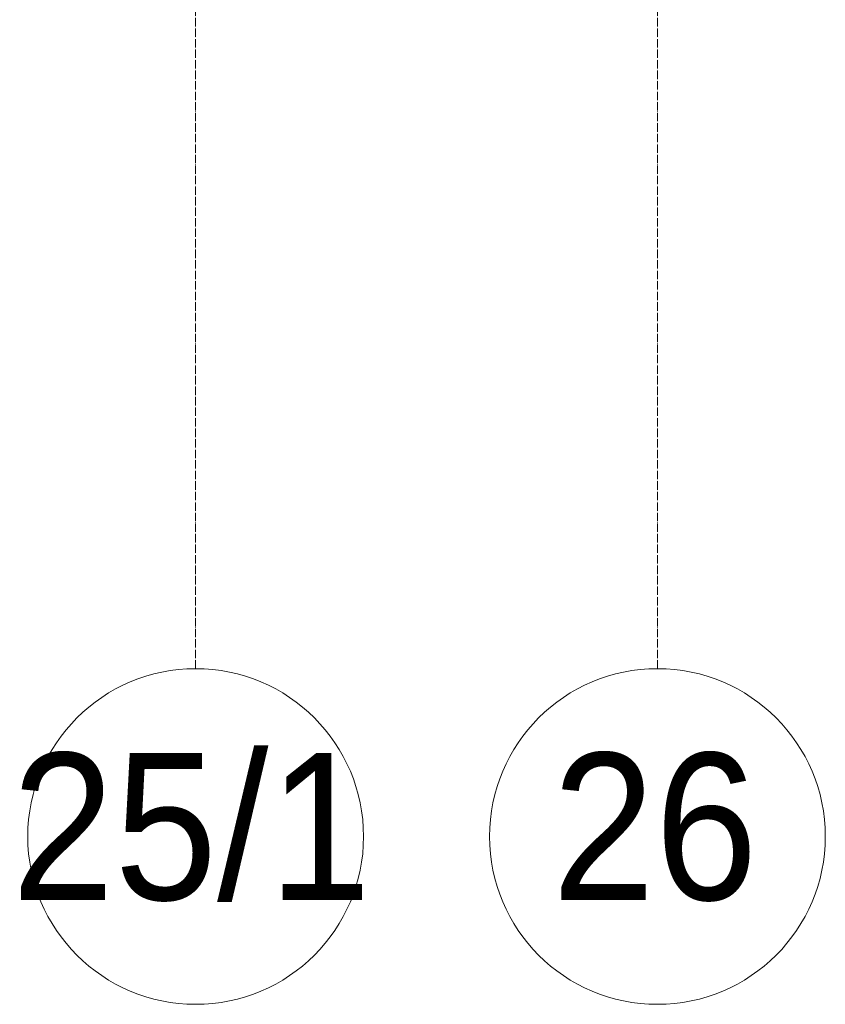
# Model space of a CAD drawing. Header units: millimetres. Extents: x 5617 to 110067, y 7718 to 195801.
# Tile 3 of 81: x 35344 to 37263, y 11226 to 13573. Entities that reach past the tile are written whole.
import ezdxf

# ---------------------------------------------------------------- set-up
doc = ezdxf.new("R2010")
doc.units = ezdxf.units.MM
doc.linetypes.add('Линия сетки', pattern=[25, 20, -2.5, 0, -2.5])
doc.layers.add('Оси', color=7, linetype='Continuous', lineweight=9)
doc.styles.add('Arial_1', font='arial.ttf', dxfattribs={"width": 0.9, "height": 350})

# ---------------------------------------------------------------- blocks, each defined once
blk = doc.blocks.new('Ось сетки - Круг_Ø8 мм-6577-МКСС_К4_L14_48_300_')
at = {"layer": 'Оси', "lineweight": 20}
for start, end in [(360, 180), (180, 360)]:
    blk.add_arc((0, 0), 4, start, end, dxfattribs=at)

msp = doc.modelspace()

# ---------------------------------------------------------------- linework, layer by layer
at = {"layer": 'Оси', "linetype": 'Линия сетки'}
for p, q in [((35762.7, 12025.7), (35762.7, 33150)), ((36862.7, 12025.7), (36862.7, 33150))]:
    msp.add_line(p, q, dxfattribs=at)

# ---------------------------------------------------------------- block references
at = {"layer": 'Оси', "lineweight": 20, "xscale": 99.99999999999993, "yscale": 99.99999999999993, "zscale": 99.99999999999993}
for p in [(35762.7, 11625.7), (36862.7, 11625.7)]:
    msp.add_blockref('Ось сетки - Круг_Ø8 мм-6577-МКСС_К4_L14_48_300_', p, dxfattribs=at)

# ---------------------------------------------------------------- texts
at = {"layer": 'Оси', "char_height": 350, "attachment_point": 1, "style": 'Arial_1'}
for s, insert, width in [('25/1', (35324.5, 11824.7), 1060.633), ('26', (36612.1, 11824.7), 606.076)]:
    msp.add_mtext(s, dxfattribs=dict(at, insert=insert, width=width))

doc.saveas('drawing.dxf')
